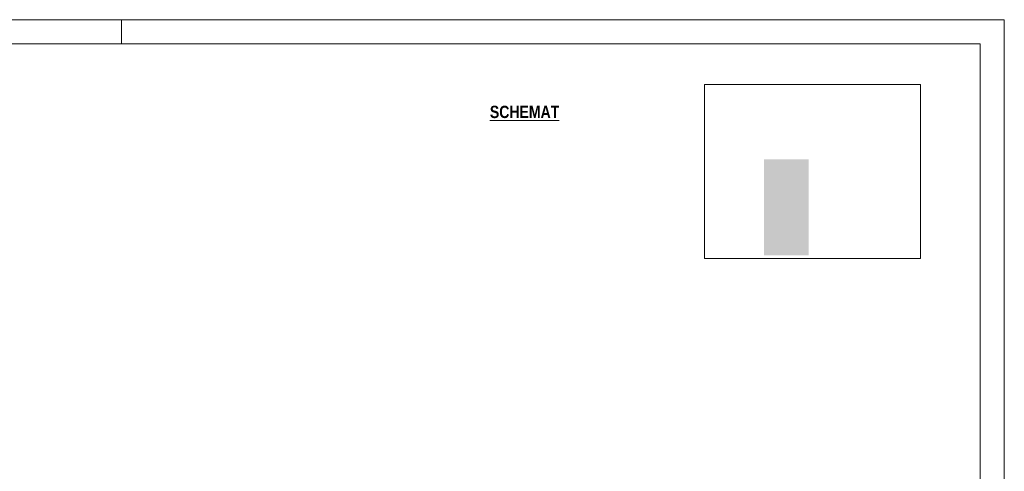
# Paper-space layout 'AP-04 STREFY POŻAROWE I EWAKUACJA - PIĘTRO 2' of a CAD drawing. Header units: millimetres. Extents: x 0 to 594, y 0 to 450.
# Tile 20 of 20: x 393 to 594, y 358 to 450. Entities that reach past the tile are written whole.
import ezdxf

# ---------------------------------------------------------------- set-up
doc = ezdxf.new("R2010")
doc.units = ezdxf.units.MM
doc.header["$MEASUREMENT"] = 0
doc.header["$XCLIPFRAME"] = 0
doc.layers.add('A_Arkusz_Nr_pióra__1', color=7, linetype='Continuous', lineweight=20)
doc.layers.add('A_niewidoczne_Nr_pióra__1', color=7, linetype='Continuous', lineweight=20)
doc.layers.add('A_Arkusz_Nr_pióra__237', color=7, linetype='Continuous', lineweight=5, true_color=0x343434)
doc.layers.add('A_ppoż proj_Nr_pióra__6', color=7, linetype='Continuous', lineweight=13, true_color=0x9f9fff)
doc.styles.add('STYL_AUTOMATYCZNY_5', font='ARIALN.TTF')
picture_1 = doc.add_image_def('image1.png', size_in_pixel=(341, 274))

psp = doc.layouts.new('AP-04 STREFY POŻAROWE I EWAKUACJA - PIĘTRO 2')

# ---------------------------------------------------------------- hatches: boundary and pattern name
at = {"layer": 'A_ppoż proj_Nr_pióra__6', "linetype": 'Continuous', "lineweight": 0, "true_color": 0x27273f}
psp.add_hatch(color=179, dxfattribs=at).paths.add_polyline_path([(544.99, 421.55), (554.13, 421.55), (554.13, 401.97), (544.99, 401.97)])

# ---------------------------------------------------------------- linework, layer by layer
at = {"layer": 'A_Arkusz_Nr_pióra__1', "color": 7, "linetype": 'Continuous', "lineweight": 20}
for q in [(29.9, 445.1), (589.1, 4.9)]:
    psp.add_line((589.1, 445.1), q, dxfattribs=at)
at = {"layer": 'A_Arkusz_Nr_pióra__1', "color": 7, "linetype": 'Continuous', "lineweight": 20, "flags": 128}
psp.add_lwpolyline([(0, 450), (594, 450), (594, 0), (0, 0)], close=True, dxfattribs=at)
at = {"layer": 'A_Arkusz_Nr_pióra__237', "color": 250, "linetype": 'Continuous', "lineweight": 5, "true_color": 0x343434}
psp.add_line((414, 445.1), (414, 450), dxfattribs=at)

# ---------------------------------------------------------------- texts
at = {"layer": 'A_niewidoczne_Nr_pióra__1', "color": 7, "linetype": 'Continuous', "lineweight": 20, "insert": (489.1, 431.2), "char_height": 2.5, "attachment_point": 4, "style": 'STYL_AUTOMATYCZNY_5'}
psp.add_mtext('\\A1;{\\pql;\\fArial Narrow|b1|i0|c238|p0;\\L\\W1.000000;\\LSCHEMAT}', dxfattribs=at)

# ---------------------------------------------------------------- pictures from other files: only their frames are drawn
at = {"linetype": 'Continuous', "lineweight": 0}
image = psp.add_image(picture_1, insert=(532.88, 401.38), size_in_units=(44.06, 35.4), dxfattribs=at)
image.set_boundary_path([(-0.5, -0.5), (340.5, 273.5)])

doc.saveas('drawing.dxf')
